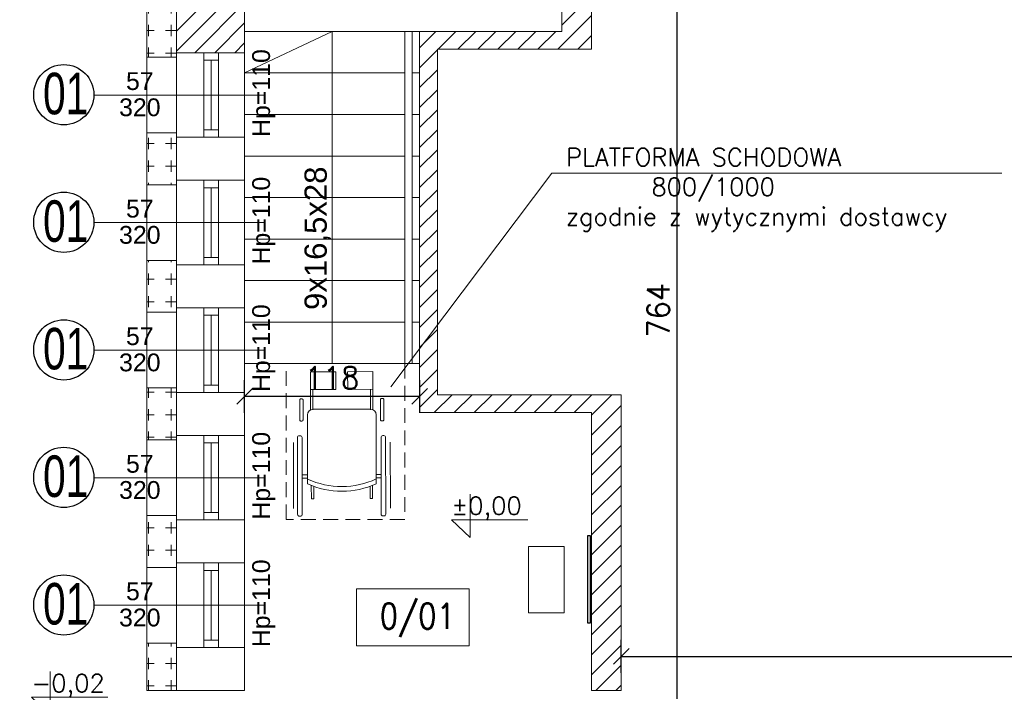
# Model space of a CAD drawing. Header units: millimetres. Extents: x -37273 to 136949, y -1495242345 to -598.
# Tile 19 of 38: x 40885 to 41549, y -16881 to -16428. Entities that reach past the tile are written whole.
import ezdxf

# ---------------------------------------------------------------- set-up
doc = ezdxf.new("R2010")
doc.units = ezdxf.units.MM
doc.linetypes.add('ACAD_ISO10W100', pattern=[18, 12, -3, 0, -3])
doc.linetypes.add('DASHED', pattern=[0.75, 0.5, -0.25])
for name, color, linetype, lineweight in [('0.05 SPRZĘT', 70, 'Continuous', 5), ('0.09Opis', 20, 'Continuous', 9), ('0.30 sciany', 2, 'Continuous', 30), ('A-OKN', 3, 'Continuous', 13), ('F-BIL-OP', 103, 'Continuous', 9), ('urządzenia', 252, 'Continuous', 0), ('wymiarowannie', 253, 'Continuous', 5), ('ściany', 190, 'Continuous', 25)]:
    doc.layers.add(name, color=color, linetype=linetype, lineweight=lineweight)
for name, color, linetype in [('OPISY', 4, 'Continuous'), ('wym', 1, 'Continuous'), ('ściana', 7, 'Continuous')]:
    doc.layers.add(name, color=color, linetype=linetype)
doc.styles.add('arial12', font='arial.ttf', dxfattribs={"height": 12})
doc.styles.add('op2', font='arial.ttf')
doc.styles.add('SIMPLEX', font='simplex', dxfattribs={"width": 0.85})
doc.styles.get("Standard").update_dxf_attribs({"font": 'arial.ttf'})
doc.styles.add('WYM_50', font='simplex.shx', dxfattribs={"width": 0.95})
doc.dimstyles.new('50', dxfattribs={"dimtxt": 15, "dimasz": 0.15, "dimexe": 13, "dimexo": 30, "dimgap": 5, "dimtad": 1, "dimdec": 0, "dimrnd": 0.5, "dimzin": 1, "dimdsep": 46, "dimtxsty": 'WYM_50', "dimblk": 'A', "dimcen": 3, "dimdle": 5, "dimse1": 1, "dimse2": 1, "dimclrd": 256, "dimclre": 256, "dimclrt": 2, "dimaunit": 1, "dimadec": 0, "dimazin": 0, "dimtfac": 0.32, "dimtdec": 0, "dimtix": 1, "dimtmove": 1, "dimatfit": 3, "dimldrblk": 'A', "dimfxl": 1, "dimtvp": 0.08, "dimtolj": 1, "dimtzin": 1, "dimarcsym": 0})

# ---------------------------------------------------------------- blocks, each defined once
blk = doc.blocks.new('A')
at = {"color": 1, "linetype": 'Continuous'}
blk.add_line((0, 73.6), (0, -73.6), dxfattribs=at)
at = {"color": 7, "linetype": 'Continuous'}
blk.add_line((-35.3, -35.3), (35.3, 35.3), dxfattribs=at)
blk = doc.blocks.new('*D2361')
at = {"layer": 'Defpoints', "color": 0, "lineweight": 13, "ltscale": 3}
for p in [(40971, -16197.05), (40512.97, -16450.44), (40991, -16450.44)]:
    blk.add_point(p, dxfattribs=at)
at = {"layer": 'wym', "lineweight": -2}
blk.add_line((40512.97, -16197.2), (40512.97, -16450.29), dxfattribs=at)
at = {"layer": 'wym', "lineweight": -2, "ltscale": 3, "xscale": 0.15, "yscale": 0.15, "zscale": 0.15}
for p, rotation in [((40512.97, -16197.05), 90), ((40512.97, -16450.44), 270)]:
    blk.add_blockref('A', p, dxfattribs=dict(at, rotation=rotation))
at = {"layer": 'wym', "color": 2, "ltscale": 3, "insert": (40500.47, -16323.74), "char_height": 15, "attachment_point": 5, "rotation": 90, "style": 'WYM_50'}
blk.add_mtext('\\A1;254', dxfattribs=at)
blk = doc.blocks.new('*D2362')
at = {"layer": 'Defpoints', "color": 0, "lineweight": 13, "ltscale": 3}
for p in [(40991, -16450.44), (40532.97, -16507.44), (40991, -16507.44)]:
    blk.add_point(p, dxfattribs=at)
at = {"layer": 'wym', "lineweight": -2}
blk.add_line((40532.97, -16450.59), (40532.97, -16507.29), dxfattribs=at)
at = {"layer": 'wym', "lineweight": -2, "ltscale": 3, "xscale": 0.15, "yscale": 0.15, "zscale": 0.15}
for p, rotation in [((40532.97, -16450.44), 90), ((40532.97, -16507.44), 270)]:
    blk.add_blockref('A', p, dxfattribs=dict(at, rotation=rotation))
at = {"layer": 'wym', "color": 2, "ltscale": 3, "insert": (40520.47, -16478.94), "char_height": 15, "attachment_point": 5, "rotation": 90, "style": 'WYM_50'}
blk.add_mtext('\\A1;57', dxfattribs=at)
blk = doc.blocks.new('*D2363')
at = {"layer": 'Defpoints', "color": 0, "lineweight": 13, "ltscale": 3}
for p in [(40991, -16507.44), (40532.97, -16536.44), (40991, -16536.44)]:
    blk.add_point(p, dxfattribs=at)
at = {"layer": 'wym', "lineweight": -2}
for p, q in [((40532.97, -16507.29), (40532.97, -16507.14)), ((40532.97, -16507.44), (40532.97, -16536.44)), ((40532.97, -16536.59), (40532.97, -16536.74))]:
    blk.add_line(p, q, dxfattribs=at)
at = {"layer": 'wym', "lineweight": -2, "ltscale": 3, "xscale": 0.15, "yscale": 0.15, "zscale": 0.15}
for p, rotation in [((40532.97, -16507.44), 270), ((40532.97, -16536.44), 90)]:
    blk.add_blockref('A', p, dxfattribs=dict(at, rotation=rotation))
at = {"layer": 'wym', "color": 2, "ltscale": 3, "insert": (40520.47, -16521.94), "char_height": 15, "attachment_point": 5, "rotation": 90, "style": 'WYM_50'}
blk.add_mtext('\\A1;29', dxfattribs=at)
blk = doc.blocks.new('*D2364')
at = {"layer": 'Defpoints', "color": 0, "lineweight": 13, "ltscale": 3}
for p in [(40991, -16536.44), (40532.97, -16593.44), (40991, -16593.44)]:
    blk.add_point(p, dxfattribs=at)
at = {"layer": 'wym', "lineweight": -2}
blk.add_line((40532.97, -16536.59), (40532.97, -16593.29), dxfattribs=at)
at = {"layer": 'wym', "lineweight": -2, "ltscale": 3, "xscale": 0.15, "yscale": 0.15, "zscale": 0.15}
for p, rotation in [((40532.97, -16536.44), 90), ((40532.97, -16593.44), 270)]:
    blk.add_blockref('A', p, dxfattribs=dict(at, rotation=rotation))
at = {"layer": 'wym', "color": 2, "ltscale": 3, "insert": (40520.47, -16564.94), "char_height": 15, "attachment_point": 5, "rotation": 90, "style": 'WYM_50'}
blk.add_mtext('\\A1;57', dxfattribs=at)
blk = doc.blocks.new('*D2365')
at = {"layer": 'Defpoints', "color": 0, "lineweight": 13, "ltscale": 3}
for p in [(40991, -16593.44), (40532.97, -16622.44), (40991, -16622.44)]:
    blk.add_point(p, dxfattribs=at)
at = {"layer": 'wym', "lineweight": -2}
for p, q in [((40532.97, -16593.29), (40532.97, -16593.14)), ((40532.97, -16593.44), (40532.97, -16622.44)), ((40532.97, -16622.59), (40532.97, -16622.74))]:
    blk.add_line(p, q, dxfattribs=at)
at = {"layer": 'wym', "lineweight": -2, "ltscale": 3, "xscale": 0.15, "yscale": 0.15, "zscale": 0.15}
for p, rotation in [((40532.97, -16593.44), 270), ((40532.97, -16622.44), 90)]:
    blk.add_blockref('A', p, dxfattribs=dict(at, rotation=rotation))
at = {"layer": 'wym', "color": 2, "ltscale": 3, "insert": (40520.47, -16607.94), "char_height": 15, "attachment_point": 5, "rotation": 90, "style": 'WYM_50'}
blk.add_mtext('\\A1;29', dxfattribs=at)
blk = doc.blocks.new('*D2366')
at = {"layer": 'Defpoints', "color": 0, "lineweight": 13, "ltscale": 3}
for p in [(40991, -16622.44), (40532.97, -16679.44), (40991, -16679.44)]:
    blk.add_point(p, dxfattribs=at)
at = {"layer": 'wym', "lineweight": -2}
blk.add_line((40532.97, -16622.59), (40532.97, -16679.29), dxfattribs=at)
at = {"layer": 'wym', "lineweight": -2, "ltscale": 3, "xscale": 0.15, "yscale": 0.15, "zscale": 0.15}
for p, rotation in [((40532.97, -16622.44), 90), ((40532.97, -16679.44), 270)]:
    blk.add_blockref('A', p, dxfattribs=dict(at, rotation=rotation))
at = {"layer": 'wym', "color": 2, "ltscale": 3, "insert": (40520.47, -16650.94), "char_height": 15, "attachment_point": 5, "rotation": 90, "style": 'WYM_50'}
blk.add_mtext('\\A1;57', dxfattribs=at)
blk = doc.blocks.new('*D2367')
at = {"layer": 'Defpoints', "color": 0, "lineweight": 13, "ltscale": 3}
for p in [(40991, -16679.44), (40532.97, -16708.44), (40991, -16708.44)]:
    blk.add_point(p, dxfattribs=at)
at = {"layer": 'wym', "lineweight": -2}
for p, q in [((40532.97, -16679.29), (40532.97, -16679.14)), ((40532.97, -16679.44), (40532.97, -16708.44)), ((40532.97, -16708.59), (40532.97, -16708.74))]:
    blk.add_line(p, q, dxfattribs=at)
at = {"layer": 'wym', "lineweight": -2, "ltscale": 3, "xscale": 0.15, "yscale": 0.15, "zscale": 0.15}
for p, rotation in [((40532.97, -16679.44), 270), ((40532.97, -16708.44), 90)]:
    blk.add_blockref('A', p, dxfattribs=dict(at, rotation=rotation))
at = {"layer": 'wym', "color": 2, "ltscale": 3, "insert": (40520.47, -16693.94), "char_height": 15, "attachment_point": 5, "rotation": 90, "style": 'WYM_50'}
blk.add_mtext('\\A1;29', dxfattribs=at)
blk = doc.blocks.new('*D2368')
at = {"layer": 'Defpoints', "color": 0, "lineweight": 13, "ltscale": 3}
for p in [(40991, -16708.44), (40532.97, -16765.44), (40991, -16765.44)]:
    blk.add_point(p, dxfattribs=at)
at = {"layer": 'wym', "lineweight": -2}
blk.add_line((40532.97, -16708.59), (40532.97, -16765.29), dxfattribs=at)
at = {"layer": 'wym', "lineweight": -2, "ltscale": 3, "xscale": 0.15, "yscale": 0.15, "zscale": 0.15}
for p, rotation in [((40532.97, -16708.44), 90), ((40532.97, -16765.44), 270)]:
    blk.add_blockref('A', p, dxfattribs=dict(at, rotation=rotation))
at = {"layer": 'wym', "color": 2, "ltscale": 3, "insert": (40520.47, -16736.94), "char_height": 15, "attachment_point": 5, "rotation": 90, "style": 'WYM_50'}
blk.add_mtext('\\A1;57', dxfattribs=at)
blk = doc.blocks.new('*D2369')
at = {"layer": 'Defpoints', "color": 0, "lineweight": 13, "ltscale": 3}
for p in [(40991, -16765.44), (40532.97, -16794.44), (40991, -16794.44)]:
    blk.add_point(p, dxfattribs=at)
at = {"layer": 'wym', "lineweight": -2}
for p, q in [((40532.97, -16765.29), (40532.97, -16765.14)), ((40532.97, -16765.44), (40532.97, -16794.44)), ((40532.97, -16794.59), (40532.97, -16794.74))]:
    blk.add_line(p, q, dxfattribs=at)
at = {"layer": 'wym', "lineweight": -2, "ltscale": 3, "xscale": 0.15, "yscale": 0.15, "zscale": 0.15}
for p, rotation in [((40532.97, -16765.44), 270), ((40532.97, -16794.44), 90)]:
    blk.add_blockref('A', p, dxfattribs=dict(at, rotation=rotation))
at = {"layer": 'wym', "color": 2, "ltscale": 3, "insert": (40520.47, -16779.94), "char_height": 15, "attachment_point": 5, "rotation": 90, "style": 'WYM_50'}
blk.add_mtext('\\A1;29', dxfattribs=at)
blk = doc.blocks.new('*D2370')
at = {"layer": 'Defpoints', "color": 0, "lineweight": 13, "ltscale": 3}
for p in [(40991, -16794.44), (40532.97, -16851.44), (40991, -16851.44)]:
    blk.add_point(p, dxfattribs=at)
at = {"layer": 'wym', "lineweight": -2}
blk.add_line((40532.97, -16794.59), (40532.97, -16851.29), dxfattribs=at)
at = {"layer": 'wym', "lineweight": -2, "ltscale": 3, "xscale": 0.15, "yscale": 0.15, "zscale": 0.15}
for p, rotation in [((40532.97, -16794.44), 90), ((40532.97, -16851.44), 270)]:
    blk.add_blockref('A', p, dxfattribs=dict(at, rotation=rotation))
at = {"layer": 'wym', "color": 2, "ltscale": 3, "insert": (40520.47, -16822.94), "char_height": 15, "attachment_point": 5, "rotation": 90, "style": 'WYM_50'}
blk.add_mtext('\\A1;57', dxfattribs=at)
blk = doc.blocks.new('*D2371')
at = {"layer": 'Defpoints', "color": 0, "lineweight": 13, "ltscale": 3}
for p in [(40991, -16851.44), (40532.97, -16880.44), (40991, -16880.44)]:
    blk.add_point(p, dxfattribs=at)
at = {"layer": 'wym', "lineweight": -2}
for p, q in [((40532.97, -16851.29), (40532.97, -16851.14)), ((40532.97, -16851.44), (40532.97, -16880.44)), ((40532.97, -16880.59), (40532.97, -16880.74))]:
    blk.add_line(p, q, dxfattribs=at)
at = {"layer": 'wym', "lineweight": -2, "ltscale": 3, "xscale": 0.15, "yscale": 0.15, "zscale": 0.15}
for p, rotation in [((40532.97, -16851.44), 270), ((40532.97, -16880.44), 90)]:
    blk.add_blockref('A', p, dxfattribs=dict(at, rotation=rotation))
at = {"layer": 'wym', "color": 2, "ltscale": 3, "insert": (40520.47, -16865.94), "char_height": 15, "attachment_point": 5, "rotation": 90, "style": 'WYM_50'}
blk.add_mtext('\\A1;29', dxfattribs=at)
blk = doc.blocks.new('*D2372')
at = {"layer": 'Defpoints', "color": 0, "lineweight": 13, "ltscale": 3}
for p in [(41037, -16880.44), (40532.97, -16980.44), (41037, -16980.44)]:
    blk.add_point(p, dxfattribs=at)
at = {"layer": 'ściana', "lineweight": -2, "ltscale": 3}
blk.add_line((40532.97, -16880.59), (40532.97, -16980.29), dxfattribs=at)
at = {"layer": 'ściana', "lineweight": -2, "ltscale": 3, "xscale": 0.15, "yscale": 0.15, "zscale": 0.15}
for p, rotation in [((40532.97, -16880.44), 90), ((40532.97, -16980.44), 270)]:
    blk.add_blockref('A', p, dxfattribs=dict(at, rotation=rotation))
at = {"layer": 'ściana', "color": 2, "lineweight": 13, "ltscale": 3, "insert": (40520.47, -16930.44), "char_height": 15, "attachment_point": 5, "rotation": 90, "style": 'WYM_50'}
blk.add_mtext('\\A1;100', dxfattribs=at)
blk = doc.blocks.new('*D2474')
at = {"layer": 'Defpoints', "color": 0, "lineweight": 13, "ltscale": 3}
for p in [(41291, -16829.92), (42135, -16829.92), (42135, -16857.39)]:
    blk.add_point(p, dxfattribs=at)
at = {"layer": 'wym', "lineweight": -2}
blk.add_line((41291.15, -16857.39), (42134.85, -16857.39), dxfattribs=at)
at = {"layer": 'wym', "lineweight": -2, "ltscale": 3, "xscale": 0.15, "yscale": 0.15, "zscale": 0.15, "rotation": 180}
blk.add_blockref('A', (41291, -16857.39), dxfattribs=at)
at = {"layer": 'wym', "lineweight": -2, "ltscale": 3, "xscale": 0.15, "yscale": 0.15, "zscale": 0.15}
blk.add_blockref('A', (42135, -16857.39), dxfattribs=at)
at = {"layer": 'wym', "color": 2, "ltscale": 3, "insert": (41713, -16844.89), "char_height": 15, "attachment_point": 5, "style": 'WYM_50'}
blk.add_mtext('\\A1;844', dxfattribs=at)
blk = doc.blocks.new('*D2473')
at = {"layer": 'Defpoints', "color": 0, "lineweight": 13, "ltscale": 3}
for p in [(41349.33, -16242.05), (41328.53, -17006.05), (41349.33, -17006.05)]:
    blk.add_point(p, dxfattribs=at)
at = {"layer": 'wym', "lineweight": -2}
blk.add_line((41328.53, -16242.2), (41328.53, -17005.9), dxfattribs=at)
at = {"layer": 'wym', "lineweight": -2, "ltscale": 3, "xscale": 0.15, "yscale": 0.15, "zscale": 0.15}
for p, rotation in [((41328.53, -16242.05), 90), ((41328.53, -17006.05), 270)]:
    blk.add_blockref('A', p, dxfattribs=dict(at, rotation=rotation))
at = {"layer": 'wym', "color": 2, "ltscale": 3, "insert": (41316.03, -16624.05), "char_height": 15, "attachment_point": 5, "rotation": 90, "style": 'WYM_50'}
blk.add_mtext('\\A1;764', dxfattribs=at)
blk = doc.blocks.new('*D2495')
at = {"layer": 'Defpoints', "color": 0, "lineweight": 13, "ltscale": 3}
for p in [(41037, -16681.75), (41037, -16682.11), (41155, -16681.75)]:
    blk.add_point(p, dxfattribs=at)
at = {"layer": 'wym', "lineweight": -2}
blk.add_line((41154.85, -16682.11), (41037.15, -16682.11), dxfattribs=at)
at = {"layer": 'wym', "lineweight": -2, "ltscale": 3, "xscale": 0.15, "yscale": 0.15, "zscale": 0.15, "rotation": 180}
blk.add_blockref('A', (41037, -16682.11), dxfattribs=at)
at = {"layer": 'wym', "lineweight": -2, "ltscale": 3, "xscale": 0.15, "yscale": 0.15, "zscale": 0.15}
blk.add_blockref('A', (41155, -16682.11), dxfattribs=at)
at = {"layer": 'wym', "color": 2, "ltscale": 3, "insert": (41096, -16669.61), "char_height": 15, "attachment_point": 5, "style": 'WYM_50'}
blk.add_mtext('\\A1;118', dxfattribs=at)
blk = doc.blocks.new('gfgfgfgf')
at = {"layer": '0.05 SPRZĘT', "color": 251}
for p, q in [((68806.68, -27833.02), (68806.65, -27846.76)), ((68808.23, -27833.03), (68808.2, -27846.76)), ((68847.13, -27833.1), (68847.11, -27846.83)), ((68848.68, -27833.1), (68848.65, -27846.84)), ((68808.35, -27846.37), (68846.96, -27846.44)), ((68804.39, -27896.67), (68804.48, -27850.23)), ((68850.82, -27850.32), (68850.73, -27896.76)), ((68794.85, -27913.15), (68794.94, -27868.66)), ((68860.2, -27913.27), (68860.29, -27868.79)), ((68801.12, -27892.74), (68804.39, -27892.75)), ((68801.13, -27890.52), (68804.4, -27890.53)), ((68850.74, -27890.61), (68854.43, -27890.62)), ((68850.74, -27892.84), (68854.42, -27892.84)), ((68806.91, -27897.75), (68806.89, -27906.73)), ((68808.49, -27906.73), (68808.51, -27898.37)), ((68846.59, -27906.8), (68846.6, -27898.44)), ((68848.2, -27897.83), (68848.19, -27906.8)), ((68806.89, -27906.73), (68808.49, -27906.73)), ((68848.19, -27906.8), (68846.59, -27906.8))]:
    blk.add_line(p, q, dxfattribs=at)
for points in [[(68806.7, -27821.09), (68806.68, -27833.02), (68823.68, -27833.06), (68823.7, -27821.12)], [(68848.7, -27821.17), (68848.68, -27833.1), (68831.68, -27833.07), (68831.7, -27821.14)]]:
    blk.add_lwpolyline(points, close=True, dxfattribs=at)
for points in [[(68800.06, -27839.25), (68800.76, -27839.25, -0.414214), (68801.53, -27840.03), (68801.51, -27853.53, -0.414214), (68800.73, -27854.3), (68800.03, -27854.3, -0.414214), (68799.26, -27853.53), (68799.29, -27840.02, -0.414214)], [(68855.27, -27839.36), (68854.58, -27839.36, 0.414214), (68853.8, -27840.13), (68853.78, -27853.63, 0.414214), (68854.55, -27854.41), (68855.24, -27854.41, 0.414214), (68856.02, -27853.64), (68856.04, -27840.13, 0.414214)], [(68799.24, -27864.24), (68800.02, -27864.24, -0.414214), (68801.17, -27865.4), (68801.08, -27917.26, -0.414214), (68799.91, -27918.42), (68799.14, -27918.42, -0.414214), (68797.98, -27917.26), (68798.08, -27865.4, -0.414214)], [(68855.64, -27864.35), (68856.41, -27864.35, -0.414214), (68857.57, -27865.51), (68857.47, -27917.37, -0.414214), (68856.31, -27918.53), (68855.54, -27918.53, -0.414214), (68854.38, -27917.36), (68854.48, -27865.5, -0.414214)]]:
    blk.add_lwpolyline(points, format="xyb", close=True, dxfattribs=at)
for centre, radius, start, end in [((68808.35, -27850.24), 3.87, 89.89084, 179.89084), ((68846.95, -27850.31), 3.87, 359.89084, 89.89084), ((68827.66, -27842.8), 55.75, 245.33336, 294.44831), ((68827.65, -27846), 55.75, 245.33336, 294.44831)]:
    blk.add_arc(centre, radius, start, end, dxfattribs=at)

msp = doc.modelspace()

# ---------------------------------------------------------------- hatches: boundary and pattern name
at = {"layer": 'wymiarowannie', "lineweight": 13, "ltscale": 3}
h = msp.add_hatch(dxfattribs=at)
h.set_pattern_fill('ANSI31', color=5, scale=3)
h.set_pattern_definition([(45, (40990.995, -16880.441), (-6.73519, 6.73519), [])])
h.paths.add_polyline_path([(40991, -16450.44), (40991, -16219.55), (41271, -16219.55), (41271, -16242.05), (41271, -16265.41), (41251, -16265.41), (41251, -16242.05), (41037, -16242.05), (41037, -16450.44)])
h.paths.add_polyline_path([(41155, -16650.05), (41155, -16436.05), (41251, -16436.05), (41251, -16335.41), (41271, -16335.41), (41271, -16448.05), (41167, -16448.05), (41167, -16634.12)])
h.paths.add_polyline_path([(41155, -16693.05), (41155, -16650.05), (41167, -16634.12), (41167, -16681.05), (41291, -16681.05), (41291, -16880.44), (41271, -16880.44), (41271, -16693.05)])
h.paths.add_polyline_path([(40991, -16219.55), (40991, -16197.05), (41271, -16197.05), (41271, -16219.55)])
h = msp.add_hatch(dxfattribs=at)
h.set_pattern_fill('CROSS', color=1, scale=0.6, angle=45)
h.set_pattern_definition([(90, (-26617.258, -10.478), (-15.24, 0), [7.62, -7.62]), (180, (-26613.449, -6.668), (0, -15.24), [7.62, -7.62])])
h.paths.add_polyline_path([(40971, -16227.05), (40971, -16257.05), (40971, -16287.05), (40971, -16453.44), (40991, -16453.44), (40991, -16450.44), (40991, -16219.55), (40971, -16219.55)])
h.paths.add_polyline_path([(40971, -16797.44), (40991, -16797.44), (40991, -16794.44), (40991, -16765.44), (40991, -16762.44), (40971, -16762.44)])
h.paths.add_polyline_path([(40971, -16711.44), (40971, -16676.44), (40991, -16676.44), (40991, -16679.44), (40991, -16708.44), (40991, -16711.44)])
h.paths.add_polyline_path([(40971, -16625.44), (40971, -16590.44), (40991, -16590.44), (40991, -16593.44), (40991, -16622.44), (40991, -16625.44)])
h.paths.add_polyline_path([(40971, -16539.44), (40971, -16504.44), (40991, -16504.44), (40991, -16507.44), (40991, -16536.44), (40991, -16539.44)])
h.paths.add_polyline_path([(40971, -16880.44), (40991, -16880.44), (40991, -16851.44), (40991, -16848.44), (40971, -16848.44)])

# ---------------------------------------------------------------- linework, layer by layer
at = {"layer": '0.09Opis', "ltscale": 0.01}
for q in [(41135.73, -16675.63), (41547.67, -16531.56)]:
    msp.add_line((41244.23, -16531.56), q, dxfattribs=at)
for points in [[(41189.14, -16748.06), (41189.14, -16777.29), (41176.55, -16765.27), (41228.07, -16765.27)], [(41189.14, -16748.06), (41189.14, -16777.29), (41176.55, -16765.27), (41228.07, -16765.27)], [(40905.92, -16867.68), (40905.92, -16896.91), (40893.33, -16884.89), (40944.85, -16884.89)], [(40905.92, -16867.68), (40905.92, -16896.91), (40893.33, -16884.89), (40944.85, -16884.89)]]:
    msp.add_lwpolyline(points, dxfattribs=at)
at = {"layer": '0.30 sciany', "color": 251, "linetype": 'DASHED', "lineweight": 13, "ltscale": 20}
msp.add_lwpolyline([(41065, -16660.05), (41145, -16660.05), (41145, -16765.05), (41065, -16765.05), (41065, -16660.05)], dxfattribs=at)
at = {"layer": 'A-OKN'}
for p, q in [((40991, -16450.44), (40991, -16507.44)), ((41009.5, -16450.44), (41009.5, -16507.44)), ((41009.5, -16450.44), (41009.5, -16507.44)), ((41019.5, -16450.44), (41019.5, -16507.44)), ((41019.5, -16450.44), (41019.5, -16507.44)), ((41037, -16450.44), (41037, -16507.44)), ((41009.5, -16455.44), (41019.5, -16455.44)), ((41009.5, -16455.44), (41019.5, -16455.44)), ((41014.5, -16502.44), (41014.5, -16455.44)), ((41014.5, -16502.44), (41014.5, -16455.44)), ((41009.5, -16502.44), (41019.5, -16502.44)), ((41009.5, -16502.44), (41019.5, -16502.44)), ((40991, -16536.44), (40991, -16593.44)), ((41009.5, -16536.44), (41009.5, -16593.44)), ((41009.5, -16536.44), (41009.5, -16593.44)), ((41019.5, -16536.44), (41019.5, -16593.44)), ((41019.5, -16536.44), (41019.5, -16593.44)), ((41037, -16536.44), (41037, -16593.44)), ((41009.5, -16541.44), (41019.5, -16541.44)), ((41009.5, -16541.44), (41019.5, -16541.44)), ((41014.5, -16588.44), (41014.5, -16541.44)), ((41014.5, -16588.44), (41014.5, -16541.44)), ((41009.5, -16588.44), (41019.5, -16588.44)), ((41009.5, -16588.44), (41019.5, -16588.44)), ((40991, -16622.44), (40991, -16679.44)), ((41009.5, -16622.44), (41009.5, -16679.44)), ((41009.5, -16622.44), (41009.5, -16679.44)), ((41019.5, -16622.44), (41019.5, -16679.44)), ((41019.5, -16622.44), (41019.5, -16679.44)), ((41037, -16622.44), (41037, -16679.44)), ((41009.5, -16627.44), (41019.5, -16627.44)), ((41009.5, -16627.44), (41019.5, -16627.44)), ((41014.5, -16674.44), (41014.5, -16627.44)), ((41014.5, -16674.44), (41014.5, -16627.44)), ((41009.5, -16674.44), (41019.5, -16674.44)), ((41009.5, -16674.44), (41019.5, -16674.44)), ((40991, -16708.44), (40991, -16765.44)), ((41009.5, -16708.44), (41009.5, -16765.44)), ((41009.5, -16708.44), (41009.5, -16765.44)), ((41019.5, -16708.44), (41019.5, -16765.44)), ((41019.5, -16708.44), (41019.5, -16765.44)), ((41037, -16708.44), (41037, -16765.44)), ((41009.5, -16713.44), (41019.5, -16713.44)), ((41009.5, -16713.44), (41019.5, -16713.44)), ((41014.5, -16760.44), (41014.5, -16713.44)), ((41014.5, -16760.44), (41014.5, -16713.44)), ((41009.5, -16760.44), (41019.5, -16760.44)), ((41009.5, -16760.44), (41019.5, -16760.44)), ((40991, -16794.44), (40991, -16851.44)), ((41009.5, -16794.44), (41009.5, -16851.44)), ((41009.5, -16794.44), (41009.5, -16851.44)), ((41009.5, -16799.44), (41019.5, -16799.44)), ((41009.5, -16799.44), (41019.5, -16799.44)), ((41014.5, -16846.44), (41014.5, -16799.44)), ((41014.5, -16846.44), (41014.5, -16799.44)), ((41019.5, -16794.44), (41019.5, -16851.44)), ((41019.5, -16794.44), (41019.5, -16851.44)), ((41037, -16794.44), (41037, -16851.44)), ((41009.5, -16846.44), (41019.5, -16846.44)), ((41009.5, -16846.44), (41019.5, -16846.44))]:
    msp.add_line(p, q, dxfattribs=at)
for points in [[(40971, -16453.44), (40971, -16504.44)], [(40971, -16539.44), (40971, -16590.44)], [(40971, -16676.44), (40971, -16625.44)], [(40971, -16711.44), (40971, -16762.44)], [(40971, -16797.44), (40971, -16848.44)]]:
    msp.add_lwpolyline(points, dxfattribs=at)
at = {"layer": 'F-BIL-OP', "color": 0}
msp.add_lwpolyline([(41112.51, -16811.86), (41188.46, -16811.86), (41188.46, -16850.25), (41112.51, -16850.25)], close=True, dxfattribs=at)
at = {"layer": 'wymiarowannie', "color": 5, "lineweight": 13, "ltscale": 3}
for p, q in [((41155, -16436.05), (41037, -16436.05)), ((41145, -16660.05), (41145, -16436.05)), ((41150, -16660.05), (41150, -16436.05)), ((41145, -16464.05), (41037, -16464.05)), ((41155, -16464.05), (41150, -16464.05)), ((41145, -16492.05), (41037, -16492.05)), ((41155, -16492.05), (41150, -16492.05)), ((41145, -16520.05), (41037, -16520.05)), ((41155, -16520.05), (41150, -16520.05)), ((41145, -16548.05), (41037, -16548.05)), ((41155, -16548.05), (41150, -16548.05)), ((41145, -16576.05), (41037, -16576.05)), ((41155, -16576.05), (41150, -16576.05)), ((41145, -16604.05), (41037, -16604.05)), ((41155, -16604.05), (41150, -16604.05)), ((41145, -16632.05), (41037, -16632.05)), ((41155, -16632.05), (41150, -16632.05)), ((41150, -16660.05), (41037, -16660.05)), ((41155, -16660.05), (41150, -16660.05))]:
    msp.add_line(p, q, dxfattribs=at)
at = {"layer": 'wymiarowannie', "color": 1, "lineweight": 13, "ltscale": 3}
for p, q in [((41096, -16436.05), (41037, -16464.05)), ((41096, -16660.05), (41096, -16436.05))]:
    msp.add_line(p, q, dxfattribs=at)
at = {"layer": 'wymiarowannie', "ltscale": 3}
for p, q in [((41050.72, -16478.94), (40935.4, -16478.94)), ((41050.72, -16564.94), (40935.4, -16564.94)), ((41050.72, -16650.94), (40935.4, -16650.94)), ((41050.72, -16736.94), (40935.4, -16736.94)), ((41050.72, -16822.94), (40935.4, -16822.94))]:
    msp.add_line(p, q, dxfattribs=at)
at = {"layer": 'wymiarowannie', "color": 1, "lineweight": 30, "ltscale": 3}
msp.add_lwpolyline([(41269.99, -16834.92), (41268.43, -16834.92), (41268.43, -16775.92), (41269.99, -16775.92), (41269.99, -16834.92)], dxfattribs=at)
at = {"layer": 'wymiarowannie', "color": 1, "lineweight": 13, "ltscale": 3}
msp.add_lwpolyline([(41228.38, -16827.95), (41228.38, -16783.33), (41252.45, -16783.33), (41252.45, -16827.95)], close=True, dxfattribs=at)
at = {"layer": 'ściana', "lineweight": 13, "ltscale": 3}
for p, q in [((40991, -16197.05), (40991, -16450.44)), ((41037, -16242.05), (41037, -16450.44)), ((41251, -16335.41), (41251, -16436.05)), ((41271, -16335.41), (41271, -16448.05)), ((41155, -16693.05), (41155, -16436.05)), ((41155, -16436.05), (41251, -16436.05)), ((41037, -16450.44), (40991, -16450.44)), ((41167, -16681.05), (41167, -16448.05)), ((41167, -16448.05), (41271, -16448.05)), ((41037, -16507.44), (40991, -16507.44)), ((40991, -16507.44), (40991, -16536.44)), ((41037, -16507.44), (41037, -16536.44)), ((41037, -16536.44), (40991, -16536.44)), ((41037, -16593.44), (40991, -16593.44)), ((40991, -16593.44), (40991, -16622.44)), ((41037, -16593.44), (41037, -16622.44)), ((41037, -16622.44), (40991, -16622.44)), ((41037, -16679.44), (40991, -16679.44)), ((40991, -16679.44), (40991, -16708.44)), ((41037, -16679.44), (41037, -16708.44)), ((41291, -16681.05), (41167, -16681.05)), ((41291, -16880.44), (41291, -16681.05)), ((41271, -16693.05), (41155, -16693.05)), ((41271, -16693.05), (41271, -16880.44)), ((41037, -16708.44), (40991, -16708.44)), ((41037, -16765.44), (40991, -16765.44)), ((40991, -16765.44), (40991, -16794.44)), ((41037, -16765.44), (41037, -16794.44)), ((41037, -16794.44), (40991, -16794.44)), ((41037, -16851.44), (40991, -16851.44)), ((40991, -16851.44), (40991, -16880.44)), ((41037, -16851.44), (41037, -16880.44)), ((41037, -16880.44), (40991, -16880.44)), ((41291, -16880.44), (41271, -16880.44))]:
    msp.add_line(p, q, dxfattribs=at)
at = {"layer": 'ściana', "color": 1, "lineweight": 13, "ltscale": 3}
for points in [[(40971, -16453.44), (40971, -16177.05), (41274, -16177.05)], [(40991, -16453.44), (40971, -16453.44)], [(40991, -16504.44), (40971, -16504.44)], [(40971, -16539.44), (40971, -16504.44)], [(40991, -16539.44), (40971, -16539.44)], [(40991, -16590.44), (40971, -16590.44)], [(40971, -16625.44), (40971, -16590.44)], [(40991, -16625.44), (40971, -16625.44)], [(40971, -16676.44), (40971, -16676.44), (40971, -16711.44)], [(40991, -16676.44), (40971, -16676.44)], [(40991, -16711.44), (40971, -16711.44)], [(40991, -16762.44), (40971, -16762.44)], [(40971, -16797.44), (40971, -16762.44)], [(40991, -16797.44), (40971, -16797.44)], [(40991, -16848.44), (40971, -16848.44)], [(40971, -16880.44), (40971, -16848.44)], [(40991, -16880.44), (40971, -16880.44)]]:
    msp.add_lwpolyline(points, dxfattribs=at)
at = {"layer": 'ściana', "lineweight": 13, "ltscale": 3}
msp.add_lwpolyline([(40971, -16711.44), (40971, -16676.44)], dxfattribs=at)
at = {"layer": 'ściany', "color": 5, "ltscale": 100}
for centre in [(40915.09, -16478.75), (40915.09, -16564.75), (40915.09, -16650.75), (40915.09, -16736.75), (40915.09, -16822.75)]:
    msp.add_circle(centre, 20.32, dxfattribs=at)

# ---------------------------------------------------------------- block references
at = {"layer": '0.30 sciany', "linetype": 'ACAD_ISO10W100', "lineweight": 13, "ltscale": 3, "xscale": -1}
msp.add_blockref('gfgfgfgf', (109930.21, 11155.67), dxfattribs=at)

# ---------------------------------------------------------------- texts
at = {"layer": '0.09Opis', "ltscale": 0.01, "char_height": 12, "attachment_point": 1}
for s, insert in [('{\\Fsimplex.shx|c238;PLATFORMA SCHODOWA \\P       800/1000\\Pzgodnie z wytycznymi dostawcy}', (41253.76, -16514.83)), ('{\\Fsimplex.shx|c238;%%P0,00}', (41176.54, -16749.85)), ('{\\Fsimplex.shx|c238;-0,02}', (40893.32, -16869.47))]:
    msp.add_mtext(s, dxfattribs=dict(at, insert=insert))
at = {"layer": 'F-BIL-OP', "color": 0, "style": 'SIMPLEX', "width": 0.85}
msp.add_text('0/01', height=17, dxfattribs=at).set_placement((41128.1, -16838.72))
at = {"layer": 'OPISY', "color": 4, "ltscale": 3, "style": 'op2', "width": 0.7}
for p in [(40901.12, -16491.93), (40901.12, -16577.93), (40901.12, -16663.93), (40901.12, -16749.93), (40901.12, -16835.93)]:
    msp.add_text('01', height=28, dxfattribs=at).set_placement(p)
at = {"layer": 'urządzenia', "char_height": 12, "attachment_point": 5, "rotation": 90}
for insert in [(41049.95, -16477.62), (41049.95, -16563.62), (41049.95, -16649.62), (41049.95, -16735.62), (41049.95, -16821.62)]:
    msp.add_mtext('Hp=110', dxfattribs=dict(at, insert=insert))
at = {"layer": 'urządzenia', "insert": (41086.32, -16575.5), "char_height": 15, "width": 123.8838, "attachment_point": 5, "rotation": 90, "style": 'arial12'}
msp.add_mtext('9x16,5x28', dxfattribs=at)
at = {"layer": 'wymiarowannie', "color": 1, "lineweight": 13, "ltscale": 3, "char_height": 12, "attachment_point": 5}
for insert in [(40966.35, -16469.63), (40966.35, -16555.63), (40966.35, -16641.63), (40966.35, -16727.63), (40966.35, -16813.63)]:
    msp.add_mtext('57', dxfattribs=dict(at, insert=insert))
at = {"layer": 'wymiarowannie', "color": 1, "lineweight": 13, "ltscale": 3, "char_height": 12, "width": 30.7607, "attachment_point": 5}
for insert in [(40966.35, -16487.29), (40966.35, -16573.29), (40966.35, -16659.29), (40966.35, -16745.29), (40966.35, -16831.29)]:
    msp.add_mtext('320', dxfattribs=dict(at, insert=insert))

# ---------------------------------------------------------------- dimensions: what is measured, and where the dimension line sits
at = {"layer": 'wym'}
for base, p1, p2, picture, middle in [((40512.97, -16450.44), (40971, -16197.05), (40991, -16450.44), '*D2361', (40500.47, -16323.74)), ((41328.53, -17006.05), (41349.33, -16242.05), (41349.33, -17006.05), '*D2473', (41316.03, -16624.05)), ((40532.97, -16507.44), (40991, -16450.44), (40991, -16507.44), '*D2362', (40520.47, -16478.94)), ((40532.97, -16536.44), (40991, -16507.44), (40991, -16536.44), '*D2363', (40520.47, -16521.94)), ((40532.97, -16593.44), (40991, -16536.44), (40991, -16593.44), '*D2364', (40520.47, -16564.94)), ((40532.97, -16622.44), (40991, -16593.44), (40991, -16622.44), '*D2365', (40520.47, -16607.94)), ((40532.97, -16679.44), (40991, -16622.44), (40991, -16679.44), '*D2366', (40520.47, -16650.94)), ((40532.97, -16708.44), (40991, -16679.44), (40991, -16708.44), '*D2367', (40520.47, -16693.94)), ((40532.97, -16765.44), (40991, -16708.44), (40991, -16765.44), '*D2368', (40520.47, -16736.94)), ((40532.97, -16794.44), (40991, -16765.44), (40991, -16794.44), '*D2369', (40520.47, -16779.94)), ((40532.97, -16851.44), (40991, -16794.44), (40991, -16851.44), '*D2370', (40520.47, -16822.94)), ((40532.97, -16880.44), (40991, -16851.44), (40991, -16880.44), '*D2371', (40520.47, -16865.94))]:
    dim = msp.add_linear_dim(base=base, p1=p1, p2=p2, angle=90, dimstyle='50', override={"dimblk": 'A', "dimfxl": 0, "dimarcsym": 1}, dxfattribs=at)
    dim.commit()
    dim.dimension.update_dxf_attribs({"geometry": picture, "text_midpoint": middle})
for base, p1, p2, picture, middle in [((41037, -16682.11), (41155, -16681.75), (41037, -16681.75), '*D2495', (41096, -16669.61)), ((42135, -16857.39), (41291, -16829.92), (42135, -16829.92), '*D2474', (41713, -16844.89))]:
    dim = msp.add_linear_dim(base=base, p1=p1, p2=p2, dimstyle='50', override={"dimblk": 'A', "dimfxl": 0, "dimarcsym": 1}, dxfattribs=at)
    dim.commit()
    dim.dimension.update_dxf_attribs({"geometry": picture, "text_midpoint": middle})
at = {"layer": 'ściana', "lineweight": 13, "ltscale": 3}
dim = msp.add_linear_dim(base=(40532.97, -16980.44), p1=(41037, -16880.44), p2=(41037, -16980.44), angle=90, dimstyle='50', override={"dimblk": 'A', "dimfxl": 0, "dimarcsym": 1}, dxfattribs=at)
dim.commit()
dim.dimension.update_dxf_attribs({"geometry": '*D2372', "text_midpoint": (40520.47, -16930.44)})

doc.saveas('drawing.dxf')
